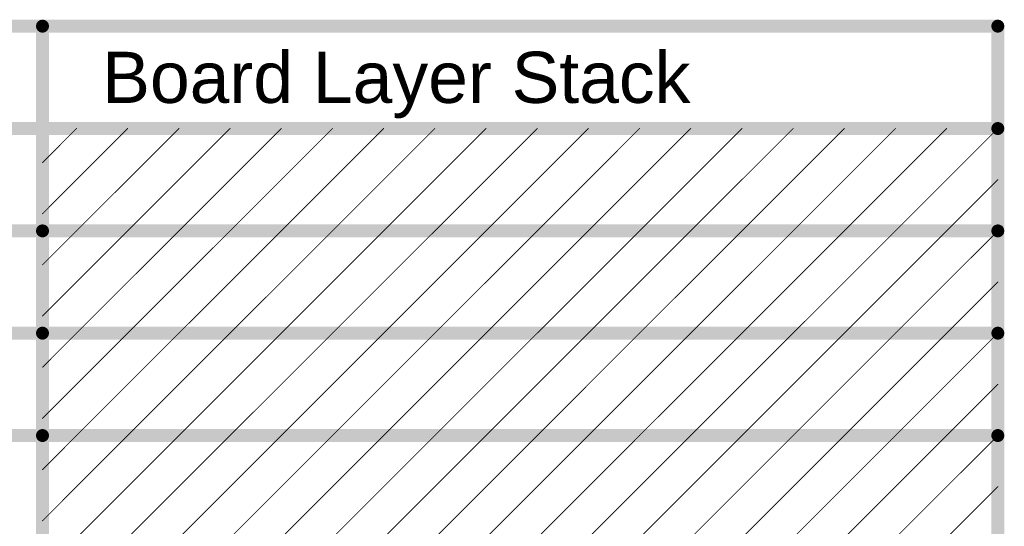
# Model space of a CAD drawing. Header units: inches. Extents: x -6 to 11.2, y -2.2 to 8.3.
# Tile 11 of 256: x -1.3 to -0.2, y 0.5 to 1.1. Entities that reach past the tile are written whole.
import ezdxf

# ---------------------------------------------------------------- set-up
doc = ezdxf.new("R2010")
doc.units = ezdxf.units.IN
doc.header["$MEASUREMENT"] = 0
doc.layers.add('Notes', color=56, linetype='Continuous')
doc.styles.add('Arial', font='txt', dxfattribs={"height": 0.2})

msp = doc.modelspace()

# ---------------------------------------------------------------- linework, layer by layer
at = {"layer": 'Notes'}
for points in [[(-5.5983, 1.0948, 0.015, 0.015, 0), (-0.2038, 1.0948, 0.015, 0.015, 0)], [(-1.3123, -1.5184, 0.015, 0.015, 0), (-1.3123, 1.0948, 0.015, 0.015, 0)], [(-0.2038, -1.5184, 0.015, 0.015, 0), (-0.2038, 1.0948, 0.015, 0.015, 0)], [(-5.5983, 0.976, 0.015, 0.015, 0), (-0.2038, 0.976, 0.015, 0.015, 0)], [(-1.3123, 0.8771, 0.001, 0.001, 0), (-1.2135, 0.976, 0.001, 0.001, 0)], [(-1.3123, 0.9365, 0.001, 0.001, 0), (-1.2729, 0.976, 0.001, 0.001, 0)], [(-1.2729, 0.8572, 0.001, 0.001, 0), (-1.1541, 0.976, 0.001, 0.001, 0)], [(-1.2135, 0.8572, 0.001, 0.001, 0), (-1.0947, 0.976, 0.001, 0.001, 0)], [(-1.1541, 0.8572, 0.001, 0.001, 0), (-1.0353, 0.976, 0.001, 0.001, 0)], [(-1.0947, 0.8572, 0.001, 0.001, 0), (-0.9759, 0.976, 0.001, 0.001, 0)], [(-1.0353, 0.8572, 0.001, 0.001, 0), (-0.9165, 0.976, 0.001, 0.001, 0)], [(-0.9759, 0.8572, 0.001, 0.001, 0), (-0.8571, 0.976, 0.001, 0.001, 0)], [(-0.9165, 0.8572, 0.001, 0.001, 0), (-0.7977, 0.976, 0.001, 0.001, 0)], [(-0.8571, 0.8572, 0.001, 0.001, 0), (-0.7383, 0.976, 0.001, 0.001, 0)], [(-0.7977, 0.8572, 0.001, 0.001, 0), (-0.679, 0.976, 0.001, 0.001, 0)], [(-0.7383, 0.8572, 0.001, 0.001, 0), (-0.6196, 0.976, 0.001, 0.001, 0)], [(-0.679, 0.8572, 0.001, 0.001, 0), (-0.5602, 0.976, 0.001, 0.001, 0)], [(-0.6196, 0.8572, 0.001, 0.001, 0), (-0.5008, 0.976, 0.001, 0.001, 0)], [(-0.5602, 0.8572, 0.001, 0.001, 0), (-0.4414, 0.976, 0.001, 0.001, 0)], [(-0.5008, 0.8572, 0.001, 0.001, 0), (-0.382, 0.976, 0.001, 0.001, 0)], [(-0.4414, 0.8572, 0.001, 0.001, 0), (-0.3226, 0.976, 0.001, 0.001, 0)], [(-0.382, 0.8572, 0.001, 0.001, 0), (-0.2632, 0.976, 0.001, 0.001, 0)], [(-0.3226, 0.8572, 0.001, 0.001, 0), (-0.2038, 0.976, 0.001, 0.001, 0)], [(-0.2632, 0.8572, 0.001, 0.001, 0), (-0.2038, 0.9166, 0.001, 0.001, 0)], [(-1.8766, 0.8572, 0.015, 0.015, 0), (-1.3123, 0.8572, 0.015, 0.015, 0)], [(-1.3123, 0.8572, 0.015, 0.015, 0), (-0.2038, 0.8572, 0.015, 0.015, 0)], [(-1.3123, 0.7584, 0.001, 0.001, 0), (-1.2135, 0.8572, 0.001, 0.001, 0)], [(-1.3123, 0.8178, 0.001, 0.001, 0), (-1.2729, 0.8572, 0.001, 0.001, 0)], [(-1.2729, 0.7385, 0.001, 0.001, 0), (-1.1541, 0.8572, 0.001, 0.001, 0)], [(-1.2135, 0.7385, 0.001, 0.001, 0), (-1.0947, 0.8572, 0.001, 0.001, 0)], [(-1.1541, 0.7385, 0.001, 0.001, 0), (-1.0353, 0.8572, 0.001, 0.001, 0)], [(-1.0947, 0.7385, 0.001, 0.001, 0), (-0.9759, 0.8572, 0.001, 0.001, 0)], [(-1.0353, 0.7385, 0.001, 0.001, 0), (-0.9165, 0.8572, 0.001, 0.001, 0)], [(-0.9759, 0.7385, 0.001, 0.001, 0), (-0.8571, 0.8572, 0.001, 0.001, 0)], [(-0.9165, 0.7385, 0.001, 0.001, 0), (-0.7977, 0.8572, 0.001, 0.001, 0)], [(-0.8571, 0.7385, 0.001, 0.001, 0), (-0.7383, 0.8572, 0.001, 0.001, 0)], [(-0.7977, 0.7385, 0.001, 0.001, 0), (-0.679, 0.8572, 0.001, 0.001, 0)], [(-0.7383, 0.7385, 0.001, 0.001, 0), (-0.6196, 0.8572, 0.001, 0.001, 0)], [(-0.679, 0.7385, 0.001, 0.001, 0), (-0.5602, 0.8572, 0.001, 0.001, 0)], [(-0.6196, 0.7385, 0.001, 0.001, 0), (-0.5008, 0.8572, 0.001, 0.001, 0)], [(-0.5602, 0.7385, 0.001, 0.001, 0), (-0.4414, 0.8572, 0.001, 0.001, 0)], [(-0.5008, 0.7385, 0.001, 0.001, 0), (-0.382, 0.8572, 0.001, 0.001, 0)], [(-0.4414, 0.7385, 0.001, 0.001, 0), (-0.3226, 0.8572, 0.001, 0.001, 0)], [(-0.382, 0.7385, 0.001, 0.001, 0), (-0.2632, 0.8572, 0.001, 0.001, 0)], [(-0.3226, 0.7385, 0.001, 0.001, 0), (-0.2038, 0.8572, 0.001, 0.001, 0)], [(-0.2632, 0.7385, 0.001, 0.001, 0), (-0.2038, 0.7978, 0.001, 0.001, 0)], [(-1.8766, 0.7385, 0.015, 0.015, 0), (-1.3123, 0.7385, 0.015, 0.015, 0)], [(-1.3123, 0.7385, 0.015, 0.015, 0), (-0.2038, 0.7385, 0.015, 0.015, 0)], [(-1.3123, 0.6396, 0.001, 0.001, 0), (-1.2135, 0.7385, 0.001, 0.001, 0)], [(-1.3123, 0.699, 0.001, 0.001, 0), (-1.2729, 0.7385, 0.001, 0.001, 0)], [(-1.2729, 0.6197, 0.001, 0.001, 0), (-1.1541, 0.7385, 0.001, 0.001, 0)], [(-1.2135, 0.6197, 0.001, 0.001, 0), (-1.0947, 0.7385, 0.001, 0.001, 0)], [(-1.1541, 0.6197, 0.001, 0.001, 0), (-1.0353, 0.7385, 0.001, 0.001, 0)], [(-1.0947, 0.6197, 0.001, 0.001, 0), (-0.9759, 0.7385, 0.001, 0.001, 0)], [(-1.0353, 0.6197, 0.001, 0.001, 0), (-0.9165, 0.7385, 0.001, 0.001, 0)], [(-0.9759, 0.6197, 0.001, 0.001, 0), (-0.8571, 0.7385, 0.001, 0.001, 0)], [(-0.9165, 0.6197, 0.001, 0.001, 0), (-0.7977, 0.7385, 0.001, 0.001, 0)], [(-0.8571, 0.6197, 0.001, 0.001, 0), (-0.7383, 0.7385, 0.001, 0.001, 0)], [(-0.7977, 0.6197, 0.001, 0.001, 0), (-0.679, 0.7385, 0.001, 0.001, 0)], [(-0.7383, 0.6197, 0.001, 0.001, 0), (-0.6196, 0.7385, 0.001, 0.001, 0)], [(-0.679, 0.6197, 0.001, 0.001, 0), (-0.5602, 0.7385, 0.001, 0.001, 0)], [(-0.6196, 0.6197, 0.001, 0.001, 0), (-0.5008, 0.7385, 0.001, 0.001, 0)], [(-0.5602, 0.6197, 0.001, 0.001, 0), (-0.4414, 0.7385, 0.001, 0.001, 0)], [(-0.5008, 0.6197, 0.001, 0.001, 0), (-0.382, 0.7385, 0.001, 0.001, 0)], [(-0.4414, 0.6197, 0.001, 0.001, 0), (-0.3226, 0.7385, 0.001, 0.001, 0)], [(-0.382, 0.6197, 0.001, 0.001, 0), (-0.2632, 0.7385, 0.001, 0.001, 0)], [(-0.3226, 0.6197, 0.001, 0.001, 0), (-0.2038, 0.7385, 0.001, 0.001, 0)], [(-0.2632, 0.6197, 0.001, 0.001, 0), (-0.2038, 0.6791, 0.001, 0.001, 0)], [(-1.8766, 0.6197, 0.015, 0.015, 0), (-1.3123, 0.6197, 0.015, 0.015, 0)], [(-1.3123, 0.6197, 0.015, 0.015, 0), (-0.2038, 0.6197, 0.015, 0.015, 0)], [(-1.3123, 0.5208, 0.001, 0.001, 0), (-1.2135, 0.6197, 0.001, 0.001, 0)], [(-1.3123, 0.5802, 0.001, 0.001, 0), (-1.2729, 0.6197, 0.001, 0.001, 0)], [(-1.2729, 0.5009, 0.001, 0.001, 0), (-1.1541, 0.6197, 0.001, 0.001, 0)], [(-1.2135, 0.5009, 0.001, 0.001, 0), (-1.0947, 0.6197, 0.001, 0.001, 0)], [(-1.1541, 0.5009, 0.001, 0.001, 0), (-1.0353, 0.6197, 0.001, 0.001, 0)], [(-1.0947, 0.5009, 0.001, 0.001, 0), (-0.9759, 0.6197, 0.001, 0.001, 0)], [(-1.0353, 0.5009, 0.001, 0.001, 0), (-0.9165, 0.6197, 0.001, 0.001, 0)], [(-0.9759, 0.5009, 0.001, 0.001, 0), (-0.8571, 0.6197, 0.001, 0.001, 0)], [(-0.9165, 0.5009, 0.001, 0.001, 0), (-0.7977, 0.6197, 0.001, 0.001, 0)], [(-0.8571, 0.5009, 0.001, 0.001, 0), (-0.7383, 0.6197, 0.001, 0.001, 0)], [(-0.7977, 0.5009, 0.001, 0.001, 0), (-0.679, 0.6197, 0.001, 0.001, 0)], [(-0.7383, 0.5009, 0.001, 0.001, 0), (-0.6196, 0.6197, 0.001, 0.001, 0)], [(-0.679, 0.5009, 0.001, 0.001, 0), (-0.5602, 0.6197, 0.001, 0.001, 0)], [(-0.6196, 0.5009, 0.001, 0.001, 0), (-0.5008, 0.6197, 0.001, 0.001, 0)], [(-0.5602, 0.5009, 0.001, 0.001, 0), (-0.4414, 0.6197, 0.001, 0.001, 0)], [(-0.5008, 0.5009, 0.001, 0.001, 0), (-0.382, 0.6197, 0.001, 0.001, 0)], [(-0.4414, 0.5009, 0.001, 0.001, 0), (-0.3226, 0.6197, 0.001, 0.001, 0)], [(-0.382, 0.5009, 0.001, 0.001, 0), (-0.2632, 0.6197, 0.001, 0.001, 0)], [(-0.3226, 0.5009, 0.001, 0.001, 0), (-0.2038, 0.6197, 0.001, 0.001, 0)], [(-0.2632, 0.5009, 0.001, 0.001, 0), (-0.2038, 0.5603, 0.001, 0.001, 0)]]:
    msp.add_lwpolyline(points, format="xyseb", dxfattribs=at)
for points in [[(-1.3161, 1.0948, 0.0075, 0.0075, 1), (-1.3086, 1.0948, 0.0075, 0.0075, 1)], [(-0.2076, 1.0948, 0.0075, 0.0075, 1), (-0.2001, 1.0948, 0.0075, 0.0075, 1)], [(-0.2076, 1.0948, 0.0075, 0.0075, 1), (-0.2001, 1.0948, 0.0075, 0.0075, 1)], [(-0.2076, 0.976, 0.0075, 0.0075, 1), (-0.2001, 0.976, 0.0075, 0.0075, 1)], [(-1.2731, 0.976, 0.0005, 0.0005, 1), (-1.2726, 0.976, 0.0005, 0.0005, 1)], [(-1.2137, 0.976, 0.0005, 0.0005, 1), (-1.2132, 0.976, 0.0005, 0.0005, 1)], [(-1.1543, 0.976, 0.0005, 0.0005, 1), (-1.1538, 0.976, 0.0005, 0.0005, 1)], [(-1.0949, 0.976, 0.0005, 0.0005, 1), (-1.0944, 0.976, 0.0005, 0.0005, 1)], [(-1.0356, 0.976, 0.0005, 0.0005, 1), (-1.0351, 0.976, 0.0005, 0.0005, 1)], [(-0.9762, 0.976, 0.0005, 0.0005, 1), (-0.9757, 0.976, 0.0005, 0.0005, 1)], [(-0.9168, 0.976, 0.0005, 0.0005, 1), (-0.9163, 0.976, 0.0005, 0.0005, 1)], [(-0.8574, 0.976, 0.0005, 0.0005, 1), (-0.8569, 0.976, 0.0005, 0.0005, 1)], [(-0.798, 0.976, 0.0005, 0.0005, 1), (-0.7975, 0.976, 0.0005, 0.0005, 1)], [(-0.7386, 0.976, 0.0005, 0.0005, 1), (-0.7381, 0.976, 0.0005, 0.0005, 1)], [(-0.6792, 0.976, 0.0005, 0.0005, 1), (-0.6787, 0.976, 0.0005, 0.0005, 1)], [(-0.6198, 0.976, 0.0005, 0.0005, 1), (-0.6193, 0.976, 0.0005, 0.0005, 1)], [(-0.5604, 0.976, 0.0005, 0.0005, 1), (-0.5599, 0.976, 0.0005, 0.0005, 1)], [(-0.501, 0.976, 0.0005, 0.0005, 1), (-0.5005, 0.976, 0.0005, 0.0005, 1)], [(-0.4416, 0.976, 0.0005, 0.0005, 1), (-0.4411, 0.976, 0.0005, 0.0005, 1)], [(-0.3822, 0.976, 0.0005, 0.0005, 1), (-0.3817, 0.976, 0.0005, 0.0005, 1)], [(-0.3229, 0.976, 0.0005, 0.0005, 1), (-0.3224, 0.976, 0.0005, 0.0005, 1)], [(-0.2635, 0.976, 0.0005, 0.0005, 1), (-0.263, 0.976, 0.0005, 0.0005, 1)], [(-0.2041, 0.976, 0.0005, 0.0005, 1), (-0.2036, 0.976, 0.0005, 0.0005, 1)], [(-1.3126, 0.9365, 0.0005, 0.0005, 1), (-1.3121, 0.9365, 0.0005, 0.0005, 1)], [(-0.2041, 0.9166, 0.0005, 0.0005, 1), (-0.2036, 0.9166, 0.0005, 0.0005, 1)], [(-1.3126, 0.8771, 0.0005, 0.0005, 1), (-1.3121, 0.8771, 0.0005, 0.0005, 1)], [(-1.3161, 0.8572, 0.0075, 0.0075, 1), (-1.3086, 0.8572, 0.0075, 0.0075, 1)], [(-1.3161, 0.8572, 0.0075, 0.0075, 1), (-1.3086, 0.8572, 0.0075, 0.0075, 1)], [(-1.2731, 0.8572, 0.0005, 0.0005, 1), (-1.2726, 0.8572, 0.0005, 0.0005, 1)], [(-1.2731, 0.8572, 0.0005, 0.0005, 1), (-1.2726, 0.8572, 0.0005, 0.0005, 1)], [(-1.2137, 0.8572, 0.0005, 0.0005, 1), (-1.2132, 0.8572, 0.0005, 0.0005, 1)], [(-1.2137, 0.8572, 0.0005, 0.0005, 1), (-1.2132, 0.8572, 0.0005, 0.0005, 1)], [(-1.1543, 0.8572, 0.0005, 0.0005, 1), (-1.1538, 0.8572, 0.0005, 0.0005, 1)], [(-1.1543, 0.8572, 0.0005, 0.0005, 1), (-1.1538, 0.8572, 0.0005, 0.0005, 1)], [(-1.0949, 0.8572, 0.0005, 0.0005, 1), (-1.0944, 0.8572, 0.0005, 0.0005, 1)], [(-1.0949, 0.8572, 0.0005, 0.0005, 1), (-1.0944, 0.8572, 0.0005, 0.0005, 1)], [(-1.0356, 0.8572, 0.0005, 0.0005, 1), (-1.0351, 0.8572, 0.0005, 0.0005, 1)], [(-1.0356, 0.8572, 0.0005, 0.0005, 1), (-1.0351, 0.8572, 0.0005, 0.0005, 1)], [(-0.9762, 0.8572, 0.0005, 0.0005, 1), (-0.9757, 0.8572, 0.0005, 0.0005, 1)], [(-0.9762, 0.8572, 0.0005, 0.0005, 1), (-0.9757, 0.8572, 0.0005, 0.0005, 1)], [(-0.9168, 0.8572, 0.0005, 0.0005, 1), (-0.9163, 0.8572, 0.0005, 0.0005, 1)], [(-0.9168, 0.8572, 0.0005, 0.0005, 1), (-0.9163, 0.8572, 0.0005, 0.0005, 1)], [(-0.8574, 0.8572, 0.0005, 0.0005, 1), (-0.8569, 0.8572, 0.0005, 0.0005, 1)], [(-0.8574, 0.8572, 0.0005, 0.0005, 1), (-0.8569, 0.8572, 0.0005, 0.0005, 1)], [(-0.798, 0.8572, 0.0005, 0.0005, 1), (-0.7975, 0.8572, 0.0005, 0.0005, 1)], [(-0.798, 0.8572, 0.0005, 0.0005, 1), (-0.7975, 0.8572, 0.0005, 0.0005, 1)], [(-0.7386, 0.8572, 0.0005, 0.0005, 1), (-0.7381, 0.8572, 0.0005, 0.0005, 1)], [(-0.7386, 0.8572, 0.0005, 0.0005, 1), (-0.7381, 0.8572, 0.0005, 0.0005, 1)], [(-0.6792, 0.8572, 0.0005, 0.0005, 1), (-0.6787, 0.8572, 0.0005, 0.0005, 1)], [(-0.6792, 0.8572, 0.0005, 0.0005, 1), (-0.6787, 0.8572, 0.0005, 0.0005, 1)], [(-0.6198, 0.8572, 0.0005, 0.0005, 1), (-0.6193, 0.8572, 0.0005, 0.0005, 1)], [(-0.6198, 0.8572, 0.0005, 0.0005, 1), (-0.6193, 0.8572, 0.0005, 0.0005, 1)], [(-0.5604, 0.8572, 0.0005, 0.0005, 1), (-0.5599, 0.8572, 0.0005, 0.0005, 1)], [(-0.5604, 0.8572, 0.0005, 0.0005, 1), (-0.5599, 0.8572, 0.0005, 0.0005, 1)], [(-0.501, 0.8572, 0.0005, 0.0005, 1), (-0.5005, 0.8572, 0.0005, 0.0005, 1)], [(-0.501, 0.8572, 0.0005, 0.0005, 1), (-0.5005, 0.8572, 0.0005, 0.0005, 1)], [(-0.4416, 0.8572, 0.0005, 0.0005, 1), (-0.4411, 0.8572, 0.0005, 0.0005, 1)], [(-0.4416, 0.8572, 0.0005, 0.0005, 1), (-0.4411, 0.8572, 0.0005, 0.0005, 1)], [(-0.3822, 0.8572, 0.0005, 0.0005, 1), (-0.3817, 0.8572, 0.0005, 0.0005, 1)], [(-0.3822, 0.8572, 0.0005, 0.0005, 1), (-0.3817, 0.8572, 0.0005, 0.0005, 1)], [(-0.3229, 0.8572, 0.0005, 0.0005, 1), (-0.3224, 0.8572, 0.0005, 0.0005, 1)], [(-0.3229, 0.8572, 0.0005, 0.0005, 1), (-0.3224, 0.8572, 0.0005, 0.0005, 1)], [(-0.2635, 0.8572, 0.0005, 0.0005, 1), (-0.263, 0.8572, 0.0005, 0.0005, 1)], [(-0.2635, 0.8572, 0.0005, 0.0005, 1), (-0.263, 0.8572, 0.0005, 0.0005, 1)], [(-0.2076, 0.8572, 0.0075, 0.0075, 1), (-0.2001, 0.8572, 0.0075, 0.0075, 1)], [(-0.2041, 0.8572, 0.0005, 0.0005, 1), (-0.2036, 0.8572, 0.0005, 0.0005, 1)], [(-1.3126, 0.8178, 0.0005, 0.0005, 1), (-1.3121, 0.8178, 0.0005, 0.0005, 1)], [(-0.2041, 0.7978, 0.0005, 0.0005, 1), (-0.2036, 0.7978, 0.0005, 0.0005, 1)], [(-1.3126, 0.7584, 0.0005, 0.0005, 1), (-1.3121, 0.7584, 0.0005, 0.0005, 1)], [(-1.3161, 0.7385, 0.0075, 0.0075, 1), (-1.3086, 0.7385, 0.0075, 0.0075, 1)], [(-1.3161, 0.7385, 0.0075, 0.0075, 1), (-1.3086, 0.7385, 0.0075, 0.0075, 1)], [(-0.2076, 0.7385, 0.0075, 0.0075, 1), (-0.2001, 0.7385, 0.0075, 0.0075, 1)], [(-1.2731, 0.7385, 0.0005, 0.0005, 1), (-1.2726, 0.7385, 0.0005, 0.0005, 1)], [(-1.2731, 0.7385, 0.0005, 0.0005, 1), (-1.2726, 0.7385, 0.0005, 0.0005, 1)], [(-1.2137, 0.7385, 0.0005, 0.0005, 1), (-1.2132, 0.7385, 0.0005, 0.0005, 1)], [(-1.2137, 0.7385, 0.0005, 0.0005, 1), (-1.2132, 0.7385, 0.0005, 0.0005, 1)], [(-1.1543, 0.7385, 0.0005, 0.0005, 1), (-1.1538, 0.7385, 0.0005, 0.0005, 1)], [(-1.1543, 0.7385, 0.0005, 0.0005, 1), (-1.1538, 0.7385, 0.0005, 0.0005, 1)], [(-1.0949, 0.7385, 0.0005, 0.0005, 1), (-1.0944, 0.7385, 0.0005, 0.0005, 1)], [(-1.0949, 0.7385, 0.0005, 0.0005, 1), (-1.0944, 0.7385, 0.0005, 0.0005, 1)], [(-1.0356, 0.7385, 0.0005, 0.0005, 1), (-1.0351, 0.7385, 0.0005, 0.0005, 1)], [(-1.0356, 0.7385, 0.0005, 0.0005, 1), (-1.0351, 0.7385, 0.0005, 0.0005, 1)], [(-0.9762, 0.7385, 0.0005, 0.0005, 1), (-0.9757, 0.7385, 0.0005, 0.0005, 1)], [(-0.9762, 0.7385, 0.0005, 0.0005, 1), (-0.9757, 0.7385, 0.0005, 0.0005, 1)], [(-0.9168, 0.7385, 0.0005, 0.0005, 1), (-0.9163, 0.7385, 0.0005, 0.0005, 1)], [(-0.9168, 0.7385, 0.0005, 0.0005, 1), (-0.9163, 0.7385, 0.0005, 0.0005, 1)], [(-0.8574, 0.7385, 0.0005, 0.0005, 1), (-0.8569, 0.7385, 0.0005, 0.0005, 1)], [(-0.8574, 0.7385, 0.0005, 0.0005, 1), (-0.8569, 0.7385, 0.0005, 0.0005, 1)], [(-0.798, 0.7385, 0.0005, 0.0005, 1), (-0.7975, 0.7385, 0.0005, 0.0005, 1)], [(-0.798, 0.7385, 0.0005, 0.0005, 1), (-0.7975, 0.7385, 0.0005, 0.0005, 1)], [(-0.7386, 0.7385, 0.0005, 0.0005, 1), (-0.7381, 0.7385, 0.0005, 0.0005, 1)], [(-0.7386, 0.7385, 0.0005, 0.0005, 1), (-0.7381, 0.7385, 0.0005, 0.0005, 1)], [(-0.6792, 0.7385, 0.0005, 0.0005, 1), (-0.6787, 0.7385, 0.0005, 0.0005, 1)], [(-0.6792, 0.7385, 0.0005, 0.0005, 1), (-0.6787, 0.7385, 0.0005, 0.0005, 1)], [(-0.6198, 0.7385, 0.0005, 0.0005, 1), (-0.6193, 0.7385, 0.0005, 0.0005, 1)], [(-0.6198, 0.7385, 0.0005, 0.0005, 1), (-0.6193, 0.7385, 0.0005, 0.0005, 1)], [(-0.5604, 0.7385, 0.0005, 0.0005, 1), (-0.5599, 0.7385, 0.0005, 0.0005, 1)], [(-0.5604, 0.7385, 0.0005, 0.0005, 1), (-0.5599, 0.7385, 0.0005, 0.0005, 1)], [(-0.501, 0.7385, 0.0005, 0.0005, 1), (-0.5005, 0.7385, 0.0005, 0.0005, 1)], [(-0.501, 0.7385, 0.0005, 0.0005, 1), (-0.5005, 0.7385, 0.0005, 0.0005, 1)], [(-0.4416, 0.7385, 0.0005, 0.0005, 1), (-0.4411, 0.7385, 0.0005, 0.0005, 1)], [(-0.4416, 0.7385, 0.0005, 0.0005, 1), (-0.4411, 0.7385, 0.0005, 0.0005, 1)], [(-0.3822, 0.7385, 0.0005, 0.0005, 1), (-0.3817, 0.7385, 0.0005, 0.0005, 1)], [(-0.3822, 0.7385, 0.0005, 0.0005, 1), (-0.3817, 0.7385, 0.0005, 0.0005, 1)], [(-0.3229, 0.7385, 0.0005, 0.0005, 1), (-0.3224, 0.7385, 0.0005, 0.0005, 1)], [(-0.3229, 0.7385, 0.0005, 0.0005, 1), (-0.3224, 0.7385, 0.0005, 0.0005, 1)], [(-0.2635, 0.7385, 0.0005, 0.0005, 1), (-0.263, 0.7385, 0.0005, 0.0005, 1)], [(-0.2635, 0.7385, 0.0005, 0.0005, 1), (-0.263, 0.7385, 0.0005, 0.0005, 1)], [(-0.2041, 0.7385, 0.0005, 0.0005, 1), (-0.2036, 0.7385, 0.0005, 0.0005, 1)], [(-1.3126, 0.699, 0.0005, 0.0005, 1), (-1.3121, 0.699, 0.0005, 0.0005, 1)], [(-0.2041, 0.6791, 0.0005, 0.0005, 1), (-0.2036, 0.6791, 0.0005, 0.0005, 1)], [(-1.3126, 0.6396, 0.0005, 0.0005, 1), (-1.3121, 0.6396, 0.0005, 0.0005, 1)], [(-1.3161, 0.6197, 0.0075, 0.0075, 1), (-1.3086, 0.6197, 0.0075, 0.0075, 1)], [(-1.3161, 0.6197, 0.0075, 0.0075, 1), (-1.3086, 0.6197, 0.0075, 0.0075, 1)], [(-1.2731, 0.6197, 0.0005, 0.0005, 1), (-1.2726, 0.6197, 0.0005, 0.0005, 1)], [(-1.2731, 0.6197, 0.0005, 0.0005, 1), (-1.2726, 0.6197, 0.0005, 0.0005, 1)], [(-1.2137, 0.6197, 0.0005, 0.0005, 1), (-1.2132, 0.6197, 0.0005, 0.0005, 1)], [(-1.2137, 0.6197, 0.0005, 0.0005, 1), (-1.2132, 0.6197, 0.0005, 0.0005, 1)], [(-1.1543, 0.6197, 0.0005, 0.0005, 1), (-1.1538, 0.6197, 0.0005, 0.0005, 1)], [(-1.1543, 0.6197, 0.0005, 0.0005, 1), (-1.1538, 0.6197, 0.0005, 0.0005, 1)], [(-1.0949, 0.6197, 0.0005, 0.0005, 1), (-1.0944, 0.6197, 0.0005, 0.0005, 1)], [(-1.0949, 0.6197, 0.0005, 0.0005, 1), (-1.0944, 0.6197, 0.0005, 0.0005, 1)], [(-1.0356, 0.6197, 0.0005, 0.0005, 1), (-1.0351, 0.6197, 0.0005, 0.0005, 1)], [(-1.0356, 0.6197, 0.0005, 0.0005, 1), (-1.0351, 0.6197, 0.0005, 0.0005, 1)], [(-0.9762, 0.6197, 0.0005, 0.0005, 1), (-0.9757, 0.6197, 0.0005, 0.0005, 1)], [(-0.9762, 0.6197, 0.0005, 0.0005, 1), (-0.9757, 0.6197, 0.0005, 0.0005, 1)], [(-0.9168, 0.6197, 0.0005, 0.0005, 1), (-0.9163, 0.6197, 0.0005, 0.0005, 1)], [(-0.9168, 0.6197, 0.0005, 0.0005, 1), (-0.9163, 0.6197, 0.0005, 0.0005, 1)], [(-0.8574, 0.6197, 0.0005, 0.0005, 1), (-0.8569, 0.6197, 0.0005, 0.0005, 1)], [(-0.8574, 0.6197, 0.0005, 0.0005, 1), (-0.8569, 0.6197, 0.0005, 0.0005, 1)], [(-0.798, 0.6197, 0.0005, 0.0005, 1), (-0.7975, 0.6197, 0.0005, 0.0005, 1)], [(-0.798, 0.6197, 0.0005, 0.0005, 1), (-0.7975, 0.6197, 0.0005, 0.0005, 1)], [(-0.7386, 0.6197, 0.0005, 0.0005, 1), (-0.7381, 0.6197, 0.0005, 0.0005, 1)], [(-0.7386, 0.6197, 0.0005, 0.0005, 1), (-0.7381, 0.6197, 0.0005, 0.0005, 1)], [(-0.6792, 0.6197, 0.0005, 0.0005, 1), (-0.6787, 0.6197, 0.0005, 0.0005, 1)], [(-0.6792, 0.6197, 0.0005, 0.0005, 1), (-0.6787, 0.6197, 0.0005, 0.0005, 1)], [(-0.6198, 0.6197, 0.0005, 0.0005, 1), (-0.6193, 0.6197, 0.0005, 0.0005, 1)], [(-0.6198, 0.6197, 0.0005, 0.0005, 1), (-0.6193, 0.6197, 0.0005, 0.0005, 1)], [(-0.5604, 0.6197, 0.0005, 0.0005, 1), (-0.5599, 0.6197, 0.0005, 0.0005, 1)], [(-0.5604, 0.6197, 0.0005, 0.0005, 1), (-0.5599, 0.6197, 0.0005, 0.0005, 1)], [(-0.501, 0.6197, 0.0005, 0.0005, 1), (-0.5005, 0.6197, 0.0005, 0.0005, 1)], [(-0.501, 0.6197, 0.0005, 0.0005, 1), (-0.5005, 0.6197, 0.0005, 0.0005, 1)], [(-0.4416, 0.6197, 0.0005, 0.0005, 1), (-0.4411, 0.6197, 0.0005, 0.0005, 1)], [(-0.4416, 0.6197, 0.0005, 0.0005, 1), (-0.4411, 0.6197, 0.0005, 0.0005, 1)], [(-0.3822, 0.6197, 0.0005, 0.0005, 1), (-0.3817, 0.6197, 0.0005, 0.0005, 1)], [(-0.3822, 0.6197, 0.0005, 0.0005, 1), (-0.3817, 0.6197, 0.0005, 0.0005, 1)], [(-0.3229, 0.6197, 0.0005, 0.0005, 1), (-0.3224, 0.6197, 0.0005, 0.0005, 1)], [(-0.3229, 0.6197, 0.0005, 0.0005, 1), (-0.3224, 0.6197, 0.0005, 0.0005, 1)], [(-0.2635, 0.6197, 0.0005, 0.0005, 1), (-0.263, 0.6197, 0.0005, 0.0005, 1)], [(-0.2635, 0.6197, 0.0005, 0.0005, 1), (-0.263, 0.6197, 0.0005, 0.0005, 1)], [(-0.2076, 0.6197, 0.0075, 0.0075, 1), (-0.2001, 0.6197, 0.0075, 0.0075, 1)], [(-0.2041, 0.6197, 0.0005, 0.0005, 1), (-0.2036, 0.6197, 0.0005, 0.0005, 1)], [(-1.3126, 0.5802, 0.0005, 0.0005, 1), (-1.3121, 0.5802, 0.0005, 0.0005, 1)], [(-0.2041, 0.5603, 0.0005, 0.0005, 1), (-0.2036, 0.5603, 0.0005, 0.0005, 1)], [(-1.3126, 0.5208, 0.0005, 0.0005, 1), (-1.3121, 0.5208, 0.0005, 0.0005, 1)]]:
    msp.add_lwpolyline(points, format="xyseb", close=True, dxfattribs=at)

# ---------------------------------------------------------------- texts
at = {"layer": 'Notes', "style": 'Arial'}
msp.add_text('Board Layer Stack', height=0.059391, dxfattribs=at).set_placement((-1.243, 1.0057))

doc.saveas('drawing.dxf')
